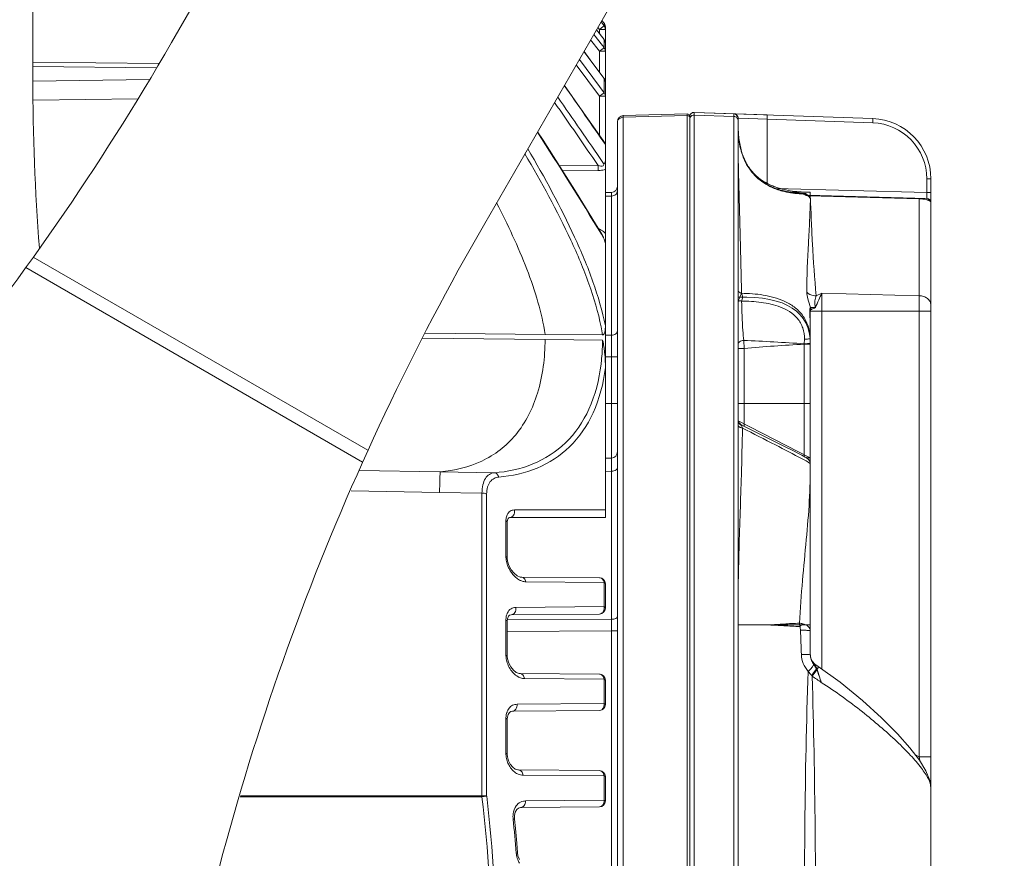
# Model space of a CAD drawing. Header units: millimetres. Extents: x 29035 to 30443, y 1864 to 2860.
# Tile 20 of 56: x 29780 to 29861, y 2496 to 2566. Entities that reach past the tile are written whole.
import ezdxf

# ---------------------------------------------------------------- set-up
doc = ezdxf.new("R2010")
doc.units = ezdxf.units.MM
doc.layers.add('\\M+5CFB8\\M+5CAB5\\M+5CFDF', color=7, linetype='Continuous', lineweight=13)
doc.dimstyles.new('ISO-25', dxfattribs={"dimtxt": 13, "dimasz": 12, "dimexe": 3.5, "dimexo": 0, "dimgap": 3.5, "dimtad": 1, "dimtxsty": 'Standard', "dimcen": 2.5, "dimadec": 0, "dimazin": 0, "dimtfac": 1, "dimtmove": 0, "dimatfit": 3, "dimfxl": 0, "dimarcsym": 0})

# ---------------------------------------------------------------- blocks, each defined once
blk = doc.blocks.new('*D8')
at = {"layer": '\\M+5CFB8\\M+5CAB5\\M+5CFDF', "color": 0, "lineweight": -2}
for p, q in [((29772.078, 2640.963), (29922.992, 2640.963)), ((29919.492, 2628.963), (29919.492, 2409.963)), ((29735.101, 2397.963), (29922.992, 2397.963))]:
    blk.add_line(p, q, dxfattribs=at)
at = {"layer": '\\M+5CFB8\\M+5CAB5\\M+5CFDF', "color": 0}
for points in [[(29917.492, 2628.963), (29921.492, 2628.963), (29919.492, 2640.963)], [(29917.492, 2409.963), (29921.492, 2409.963), (29919.492, 2397.963)]]:
    blk.add_solid(points, dxfattribs=at)
at = {"layer": 'Defpoints', "color": 0}
for p in [(29772.078, 2640.963), (29735.101, 2397.963), (29919.492, 2397.963)]:
    blk.add_point(p, dxfattribs=at)
at = {"layer": '\\M+5CFB8\\M+5CAB5\\M+5CFDF', "color": 0, "insert": (29909.492, 2519.463), "char_height": 13, "attachment_point": 5, "rotation": 90}
blk.add_mtext('243mm', dxfattribs=at)

msp = doc.modelspace()

# ---------------------------------------------------------------- linework, layer by layer
at = {"layer": '\\M+5CFB8\\M+5CAB5\\M+5CFDF'}
for p, q in [((29780.623, 2560.963), (29780.623, 2640.963)), ((29792.133, 2563.879), (29832.133, 2633.161)), ((29818.114, 2548.879), (29858.114, 2618.161)), ((29828.014, 2565.281), (29827.764, 2565.594)), ((29827.836, 2565.719), (29828.014, 2565.497)), ((29827.383, 2564.933), (29828.014, 2564.127)), ((29828.017, 2564.129), (29827.384, 2564.937)), ((29827.632, 2564.97), (29827.499, 2565.136)), ((29827.935, 2565.214), (29827.632, 2564.97)), ((29827.632, 2564.97), (29827.632, 2564.621)), ((29828.123, 2564.97), (29827.632, 2564.97)), ((29828.014, 2565.281), (29827.957, 2565.232)), ((29828.014, 2565.497), (29828.014, 2565.281)), ((29828.123, 2524.463), (29828.123, 2565.185)), ((29827.632, 2563.162), (29826.9, 2564.098)), ((29827.883, 2563.633), (29827.164, 2564.554)), ((29828.017, 2564.129), (29828.014, 2564.127)), ((29828.014, 2564.127), (29828.014, 2563.465)), ((29826.343, 2563.132), (29828.014, 2560.902)), ((29827.937, 2563.402), (29827.632, 2563.162)), ((29827.632, 2563.162), (29827.632, 2561.431)), ((29828.123, 2563.162), (29827.632, 2563.162)), ((29828.014, 2563.465), (29827.883, 2563.633)), ((29828.014, 2563.465), (29827.937, 2563.402)), ((29791.087, 2562.133), (29780.623, 2562.26)), ((29827.63, 2560.241), (29825.964, 2562.476)), ((29790.873, 2561.776), (29780.623, 2561.903)), ((29827.632, 2559.436), (29825.703, 2562.024)), ((29780.627, 2560.685), (29790.295, 2560.812)), ((29828.014, 2560.902), (29828.024, 2560.908)), ((29828.014, 2559.725), (29828.014, 2560.902)), ((29828.014, 2559.725), (29827.63, 2560.241)), ((29780.652, 2559.112), (29789.342, 2559.22)), ((29827.632, 2559.436), (29827.944, 2559.67)), ((29827.632, 2556.174), (29827.632, 2559.436)), ((29827.632, 2559.436), (29828.123, 2559.436)), ((29827.964, 2559.686), (29828.014, 2559.725)), ((29828.122, 2559.466), (29828.123, 2559.436)), ((29834.918, 2557.958), (29829.61, 2557.819)), ((29829.61, 2557.687), (29834.918, 2557.826)), ((29829.61, 2557.687), (29829.61, 2557.819)), ((29829.61, 2418.24), (29829.61, 2557.687)), ((29834.918, 2557.958), (29834.918, 2557.826)), ((29834.918, 2557.826), (29834.918, 2418.101)), ((29835.123, 2418.169), (29835.123, 2557.758)), ((29835.123, 2557.648), (29835.123, 2418.232)), ((29835.485, 2558.09), (29835.485, 2557.869)), ((29835.485, 2558.09), (29850.298, 2557.573)), ((29835.485, 2558.09), (29841.536, 2557.879)), ((29835.485, 2557.869), (29835.485, 2418.058)), ((29835.485, 2557.869), (29838.785, 2557.753)), ((29838.785, 2557.753), (29838.785, 2557.975)), ((29838.785, 2418.174), (29838.785, 2557.753)), ((29839.123, 2557.625), (29839.205, 2557.622)), ((29839.123, 2418.301), (29839.123, 2557.625)), ((29839.205, 2557.622), (29841.536, 2557.529)), ((29841.536, 2552.101), (29841.536, 2557.529)), ((29841.536, 2557.529), (29850.298, 2557.223)), ((29829.123, 2418.607), (29829.123, 2557.319)), ((29839.123, 2556.772), (29839.123, 2556.963)), ((29839.125, 2556.765), (29839.123, 2556.963)), ((29824.305, 2553.647), (29827.519, 2553.683)), ((29827.528, 2553.262), (29827.519, 2553.683)), ((29827.973, 2553.842), (29827.92, 2553.919)), ((29827.983, 2553.773), (29827.973, 2553.842)), ((29824.57, 2553.229), (29827.528, 2553.262)), ((29854.785, 2552.576), (29854.785, 2551.448)), ((29854.785, 2552.576), (29855.123, 2552.576)), ((29855.123, 2464.792), (29855.123, 2552.576)), ((29854.785, 2551.448), (29842.243, 2551.777)), ((29842.301, 2551.75), (29842.303, 2551.716)), ((29842.811, 2551.595), (29842.301, 2551.75)), ((29828.635, 2551.452), (29828.123, 2551.441)), ((29828.635, 2551.147), (29828.123, 2551.135)), ((29828.635, 2551.147), (29828.635, 2551.452)), ((29828.635, 2539.603), (29828.635, 2551.147)), ((29845.123, 2551.463), (29843.573, 2551.463)), ((29844.612, 2551.359), (29844.609, 2551.364)), ((29844.641, 2551.362), (29844.609, 2551.364)), ((29844.63, 2551.307), (29844.612, 2551.359)), ((29844.672, 2551.269), (29844.63, 2551.307)), ((29844.677, 2551.355), (29844.641, 2551.362)), ((29844.725, 2551.228), (29844.672, 2551.269)), ((29844.778, 2551.239), (29844.725, 2551.228)), ((29844.767, 2551.203), (29844.725, 2551.228)), ((29844.771, 2551.316), (29844.742, 2551.332)), ((29844.819, 2551.182), (29844.767, 2551.203)), ((29844.828, 2551.237), (29844.778, 2551.239)), ((29844.874, 2551.225), (29844.828, 2551.237)), ((29844.867, 2551.237), (29844.855, 2551.248)), ((29844.855, 2551.248), (29844.855, 2551.248)), ((29844.89, 2551.223), (29844.856, 2551.248)), ((29844.874, 2551.225), (29844.867, 2551.237)), ((29844.931, 2551.209), (29844.89, 2551.223)), ((29844.928, 2551.207), (29844.93, 2551.188)), ((29854.782, 2550.948), (29844.928, 2551.207)), ((29844.93, 2551.188), (29844.931, 2551.165)), ((29844.937, 2551.208), (29844.931, 2551.209)), ((29845.011, 2551.162), (29844.943, 2551.163)), ((29854.158, 2550.922), (29845.011, 2551.162)), ((29845.047, 2551.04), (29845.126, 2550.932)), ((29845.123, 2550.953), (29845.123, 2551.46)), ((29854.155, 2550.965), (29854.158, 2550.922)), ((29854.158, 2504.616), (29854.158, 2550.922)), ((29854.785, 2551.448), (29855.123, 2551.448)), ((29855.123, 2551.452), (29855.123, 2550.529)), ((29827.796, 2547.972), (29827.854, 2547.877)), ((29827.831, 2547.993), (29827.832, 2547.993)), ((29827.854, 2547.877), (29827.973, 2547.681)), ((29808.426, 2530.047), (29780.667, 2546.073)), ((29807.987, 2529.075), (29780.045, 2545.207)), ((29845.613, 2542.876), (29846.088, 2543.088)), ((29846.088, 2543.088), (29846.088, 2511.887)), ((29854.158, 2542.873), (29846.088, 2543.088)), ((29845.123, 2541.519), (29845.125, 2541.582)), ((29845.123, 2541.066), (29845.123, 2541.519)), ((29845.123, 2538.866), (29845.123, 2541.066)), ((29855.123, 2541.582), (29845.125, 2541.582)), ((29845.159, 2541.727), (29845.175, 2541.737)), ((29823.123, 2539.667), (29813.172, 2539.773)), ((29823.123, 2539.667), (29827.883, 2539.617)), ((29828.123, 2539.597), (29828.635, 2539.603)), ((29812.962, 2539.364), (29823.123, 2539.246)), ((29823.123, 2539.246), (29827.888, 2539.191)), ((29839.623, 2538.501), (29839.593, 2539.158)), ((29844.623, 2538.849), (29844.624, 2538.894)), ((29844.623, 2529.526), (29844.623, 2538.849)), ((29845.123, 2538.849), (29844.623, 2538.849)), ((29844.624, 2538.894), (29844.641, 2539.265)), ((29845.123, 2539.321), (29845.123, 2539.311)), ((29845.123, 2513.08), (29845.123, 2538.866)), ((29828.123, 2537.805), (29828.635, 2537.81)), ((29828.635, 2537.81), (29828.635, 2529.409)), ((29828.635, 2537.81), (29829.123, 2537.81)), ((29839.123, 2538.501), (29839.623, 2538.501)), ((29839.623, 2532.058), (29839.623, 2538.501)), ((29828.123, 2533.92), (29829.123, 2533.92)), ((29839.123, 2533.92), (29845.123, 2533.92)), ((29845.123, 2529.42), (29839.123, 2532.487)), ((29839.362, 2532.196), (29839.319, 2532.226)), ((29839.448, 2532.147), (29839.362, 2532.196)), ((29839.445, 2532.145), (29839.423, 2532.11)), ((29839.423, 2532.11), (29839.454, 2532.022)), ((29839.448, 2532.147), (29839.445, 2532.145)), ((29840.052, 2531.843), (29839.448, 2532.147)), ((29828.123, 2529.397), (29828.635, 2529.409)), ((29828.635, 2529.409), (29828.635, 2528.311)), ((29844.458, 2529.333), (29844.767, 2529.166)), ((29844.682, 2529.492), (29844.569, 2529.557)), ((29844.767, 2529.166), (29844.956, 2529.058)), ((29845.123, 2529.42), (29844.801, 2529.42)), ((29844.956, 2529.058), (29845.067, 2528.988)), ((29845.001, 2529.258), (29844.973, 2529.288)), ((29845.1, 2529.081), (29845.001, 2529.258)), ((29845.067, 2528.988), (29845.118, 2528.948)), ((29845.123, 2528.931), (29845.1, 2529.081)), ((29845.118, 2528.948), (29845.122, 2528.944)), ((29814.416, 2528.265), (29807.708, 2528.385)), ((29818.895, 2528.184), (29814.416, 2528.265)), ((29828.635, 2528.311), (29828.123, 2528.3)), ((29828.635, 2516.033), (29828.635, 2528.311)), ((29814.364, 2526.559), (29807.024, 2526.696)), ((29817.883, 2526.493), (29814.364, 2526.559)), ((29817.883, 2501.305), (29817.883, 2526.493)), ((29818.273, 2526.412), (29818.273, 2501.351)), ((29828.123, 2525.113), (29820.569, 2525.097)), ((29819.914, 2524.187), (29819.873, 2524.211)), ((29819.873, 2524.211), (29819.873, 2521.225)), ((29819.983, 2524.082), (29819.983, 2521.107)), ((29820.102, 2524.448), (29820.179, 2524.463)), ((29828.123, 2524.463), (29820.179, 2524.463)), ((29820.008, 2520.854), (29819.983, 2521.107)), ((29827.628, 2519.468), (29821.131, 2519.524)), ((29821.519, 2519.138), (29828.014, 2519.091)), ((29828.014, 2519.091), (29828.014, 2517.075)), ((29828.123, 2518.968), (29828.123, 2516.959)), ((29828.014, 2517.075), (29820.681, 2516.999)), ((29819.873, 2515.966), (29819.873, 2513.057)), ((29828.635, 2516.033), (29819.982, 2515.994)), ((29819.983, 2515.866), (29820.003, 2516.072)), ((29819.983, 2515.866), (29819.983, 2512.967)), ((29820.17, 2516.364), (29820.296, 2516.395)), ((29827.628, 2516.459), (29820.295, 2516.395)), ((29828.635, 2515.058), (29828.635, 2516.033)), ((29844.24, 2515.415), (29844.213, 2515.705)), ((29819.983, 2515.018), (29828.635, 2515.058)), ((29828.635, 2460.868), (29828.635, 2515.058)), ((29829.123, 2515.058), (29828.635, 2515.058)), ((29839.123, 2515.564), (29845.123, 2515.564)), ((29845.504, 2512.307), (29845.301, 2512.522)), ((29845.426, 2512.266), (29845.314, 2512.451)), ((29845.67, 2511.829), (29845.276, 2511.306)), ((29845.467, 2512.197), (29845.426, 2512.266)), ((29845.638, 2511.909), (29845.467, 2512.197)), ((29845.781, 2512.107), (29845.504, 2512.307)), ((29845.67, 2511.829), (29845.638, 2511.91)), ((29845.693, 2511.89), (29846.032, 2510.786)), ((29847.601, 2510.802), (29845.781, 2512.107)), ((29827.628, 2511.468), (29821.02, 2511.525)), ((29821.406, 2511.109), (29828.014, 2511.059)), ((29828.014, 2511.059), (29828.014, 2509.043)), ((29828.123, 2510.968), (29828.123, 2508.959)), ((29845.276, 2511.306), (29845.234, 2511.352)), ((29820.273, 2508.369), (29820.406, 2508.396)), ((29827.628, 2508.459), (29820.406, 2508.396)), ((29828.014, 2509.043), (29820.792, 2508.972)), ((29819.873, 2507.797), (29819.873, 2504.888)), ((29819.983, 2507.727), (29819.997, 2507.91)), ((29819.983, 2507.727), (29819.983, 2504.828)), ((29853.84, 2504.772), (29854.158, 2504.616)), ((29854.197, 2504.299), (29854.158, 2504.616)), ((29855.123, 2504.616), (29854.158, 2504.616)), ((29820.908, 2503.526), (29827.628, 2503.468)), ((29821.294, 2503.081), (29828.014, 2503.028)), ((29828.014, 2503.028), (29828.014, 2501.011)), ((29828.123, 2502.968), (29828.123, 2500.959)), ((29817.883, 2501.305), (29797.822, 2501.305)), ((29817.883, 2501.379), (29797.846, 2501.379)), ((29817.883, 2501.305), (29818.273, 2501.351)), ((29828.014, 2501.011), (29821.485, 2500.949)), ((29827.628, 2500.459), (29821.099, 2500.402)), ((29820.575, 2499.445), (29820.468, 2499.434)), ((29820.835, 2496.639), (29820.727, 2496.631))]:
    msp.add_line(p, q, dxfattribs=at)
for points in [[(29828.024, 2560.908), (29827.09, 2562.155), (29826.348, 2563.143)], [(29828.123, 2555.467), (29826.01, 2558.505), (29824.725, 2560.331)], [(29842.301, 2551.75), (29841.513, 2552.111), (29840.604, 2552.785), (29839.911, 2553.658), (29839.441, 2554.705), (29839.183, 2555.913), (29839.125, 2556.765)], [(29827.831, 2547.993), (29825.713, 2551.422), (29822.953, 2555.784), (29822.502, 2556.481)], [(29844.609, 2551.364), (29843.785, 2551.427), (29842.811, 2551.595)], [(29844.742, 2551.332), (29844.711, 2551.345), (29844.677, 2551.355)], [(29844.821, 2551.281), (29844.797, 2551.299), (29844.771, 2551.316)], [(29844.855, 2551.248), (29844.84, 2551.264), (29844.821, 2551.281)], [(29844.569, 2529.557), (29844.427, 2529.635), (29844.252, 2529.728), (29844.041, 2529.838), (29843.796, 2529.964), (29843.517, 2530.105), (29843.208, 2530.261), (29842.873, 2530.43), (29840.052, 2531.843)], [(29844.973, 2529.288), (29844.905, 2529.348), (29844.843, 2529.393), (29844.771, 2529.439), (29844.682, 2529.492)], [(29819.983, 2524.082), (29819.998, 2524.249), (29820.053, 2524.399), (29820.102, 2524.448)], [(29821.131, 2519.524), (29821.066, 2519.531), (29820.815, 2519.63), (29820.545, 2519.844), (29820.304, 2520.139), (29820.119, 2520.487), (29820.008, 2520.854)], [(29820.003, 2516.072), (29820.078, 2516.271), (29820.17, 2516.364)], [(29820.099, 2512.391), (29820.002, 2512.74), (29819.983, 2512.967)], [(29845.301, 2512.522), (29845.168, 2512.795), (29845.123, 2513.092)], [(29821.02, 2511.525), (29820.961, 2511.53), (29820.731, 2511.612), (29820.486, 2511.798), (29820.267, 2512.067), (29820.099, 2512.391)], [(29855.123, 2502.051), (29855.038, 2502.657), (29854.715, 2503.46), (29854.168, 2504.347), (29853.384, 2505.362), (29852.345, 2506.524), (29851.038, 2507.837), (29849.452, 2509.282), (29847.601, 2510.802)], [(29819.997, 2507.91), (29820.062, 2508.137), (29820.162, 2508.29), (29820.273, 2508.369)], [(29820.084, 2504.29), (29819.999, 2504.618), (29819.983, 2504.828)], [(29820.909, 2503.526), (29820.86, 2503.529), (29820.651, 2503.596), (29820.432, 2503.754), (29820.235, 2503.993), (29820.084, 2504.29)], [(29820.644, 2500.024), (29820.77, 2500.238), (29820.918, 2500.358), (29821.078, 2500.401), (29821.1, 2500.402)], [(29820.575, 2499.445), (29820.575, 2499.735), (29820.644, 2500.024)], [(29820.835, 2496.639), (29820.768, 2497.443), (29820.655, 2498.666), (29820.575, 2499.445)], [(29820.99, 2496.092), (29820.872, 2496.41), (29820.835, 2496.639)]]:
    msp.add_lwpolyline(points, dxfattribs=at)
for centre, radius, start, end in [((29822.627, 2571.679), 8.365, 309.38065, 309.57789), ((29827.622, 2565.184), 0.501, 26.03378, 38.67375), ((29602.873, 2673.149), 218.538, 311.31066, 330), ((29964.085, 2560.963), 183.462, 180, 184.41851), ((29212.469, 2129.943), 748.375, 34.648525, 35.104709), ((29255.848, 2163.113), 692.818, 34.338615, 34.885247), ((29822.539, 2566.738), 8.898, 307.40313, 307.57266), ((29827.623, 2559.436), 0.5, 0.00061, 4.00085), ((29252.751, 2160.564), 696.348, 34.370693, 34.893535), ((29829.623, 2557.319), 0.5, 91.49978, 179.99169), ((29834.923, 2557.758), 0.2, 359.99752, 91.5), ((29835.473, 2557.74), 0.35, 88.00023, 179.99334), ((29835.473, 2557.74), 0.35, 88.00023, 179.99334), ((29838.773, 2557.625), 0.35, 0.00079, 88.0225), ((29838.623, 2557.48), 0.5, 29.33887, 42.89895), ((29838.623, 2557.48), 0.5, 29.34049, 42.89895), ((29850.123, 2552.576), 5, 0, 88), ((29850.123, 2552.576), 5, 0, 88), ((30028.127, 2557.095), 189.004, 180.098, 181.58893), ((29848.097, 2556.942), 8.973, 181.1296, 183.95382), ((29848.428, 2556.951), 9.305, 181.14693, 182.58028), ((29850.135, 2552.576), 4.65, 0.00049, 87.99951), ((29458.59, 2322.571), 432.572, 31.40407, 32.72904), ((29847.307, 2556.89), 8.182, 183.97558, 185.48052), ((29846.834, 2556.845), 7.707, 185.4808, 187.00361), ((29844.51, 2556.376), 5.332, 197.56573, 198.91379), ((29843.485, 2555.916), 4.206, 209.73153, 216.71159), ((29843.375, 2555.836), 4.069, 216.7389, 220.34957), ((29828.623, 2551.952), 0.5, 271.30027, 0.01203), ((29844.127, 2557.206), 5.639, 246.71236, 251.34343), ((29844.371, 2557.929), 6.402, 251.34285, 255.54998), ((29845.336, 2565.138), 13.849, 265.23712, 267.07853), ((29845.086, 2562.727), 11.263, 265.49581, 268.97993), ((29844.945, 2551.35), 0.144, 240.30567, 254.32866), ((29845.122, 2564.167), 12.704, 268.93366, 270.00534), ((29844.945, 2551.349), 0.143, 254.39135, 268.46703), ((29854.072, 2547.747), 3.176, 84.60945, 88.44126), ((29854.773, 2550.599), 0.35, 0, 88.5), ((29854.623, 2550.452), 0.5, 45.04354, 58.99949), ((29854.623, 2550.452), 0.5, 45.04354, 58.99916), ((30007.373, 2439.61), 218.538, 150, 168.68934), ((29827.068, 2547.433), 0.939, 18.51542, 22.09969), ((29827.247, 2547.492), 0.75, 14.57084, 18.52418), ((29827.062, 2547.054), 1.45, 42.95326, 47.66378), ((29844.646, 2541.721), 0.529, 1.68713, 19.54478), ((29845.925, 2541.713), 0.848, 177.80998, 179.9888), ((29846.165, 2541.714), 1.088, 180.06801, 181.91682), ((29844.744, 2541.558), 0.383, 20.66472, 29.36574), ((29754.371, 2538.726), 90.754, 1.49673, 1.86423), ((29762.674, 2538.939), 82.449, 0.58676, 1.49899), ((29811.013, 2537.009), 17.071, 8.7845, 11.08214), ((29457.919, 2538.706), 370.716, 359.86148, 0.13852), ((29760.203, 2538.913), 84.92, 0.4101, 0.58726), ((29759.833, 2538.908), 85.29, 0.28683, 0.41177), ((29849.628, 2431.133), 107.832, 92.66007, 95.32348), ((29839.623, 2532.624), 0.5, 180.00006, 232.56375), ((29839.275, 2532.166), 0.152, 180.01223, 185.737), ((29839.088, 2531.923), 0.383, 29.18583, 31.86315), ((29828.311, 2528.264), 11.759, 17.99532, 18.63713), ((29828.623, 2529.909), 0.5, 271.30023, 0.01035), ((29844.626, 2528.935), 0.495, 25.47531, 40.72035), ((29845.038, 2528.93), 0.0851, 0.08394, 9.20703), ((29821.356, 2524.213), 1.483, 174.65422, 180.06398), ((29821.675, 2520.525), 1.411, 241.64642, 246.4261), ((29827.623, 2518.968), 0.5, 0, 89.5), ((29820.906, 2516.105), 1.014, 153.61621, 155.40687), ((29827.623, 2516.959), 0.5, 270.5, 360), ((29821.505, 2515.967), 1.631, 174.55902, 180.05049), ((29804.541, 2558.333), 58.463, 312.76903, 313.11466), ((29437.933, 2499.668), 406.669, 1.89382, 2.17712), ((29846.196, 2513.081), 1.072, 180.02944, 188.32542), ((29846.232, 2513.087), 1.109, 188.33835, 195.68727), ((29846.076, 2513.022), 1.195, 248.52444, 251.31875), ((29848.109, 2513.394), 2.847, 210.26961, 211.91325), ((29821.54, 2512.451), 1.363, 240.83703, 245.43528), ((29827.623, 2510.968), 0.5, 0.00006, 89.5), ((29827.623, 2508.959), 0.5, 270.5, 0), ((29821.629, 2507.798), 1.756, 174.90719, 180.03121), ((29821.827, 2504.891), 1.954, 180.07987, 189.09314), ((29821.974, 2504.914), 2.102, 189.08068, 200.89841), ((29827.623, 2502.968), 0.5, 0.00001, 89.5), ((29707.022, 2487.963), 111.661, 353.13771, 6.86229), ((29706.634, 2487.963), 112.44, 353.16155, 6.83845), ((29827.623, 2500.959), 0.5, 270.5, 0), ((29709.17, 2487.741), 111.911, 4.55611, 5.99764), ((29822.712, 2496.79), 1.991, 184.60149, 197.13262)]:
    msp.add_arc(centre, radius, start, end, dxfattribs=at)
for points in [[(29828.123, 2564.97), (29828.123, 2565.08), (29828.083, 2565.195), (29828.014, 2565.281)], [(29828.123, 2565.185), (29828.123, 2565.26), (29828.106, 2565.336), (29828.073, 2565.404)], [(29828.123, 2563.821), (29828.123, 2563.929), (29828.082, 2564.043), (29828.014, 2564.127)], [(29828.017, 2564.129), (29828.084, 2564.043), (29828.123, 2563.929), (29828.123, 2563.821)], [(29828.123, 2563.162), (29828.123, 2563.269), (29828.082, 2563.382), (29828.014, 2563.465)], [(29828.014, 2560.902), (29828.081, 2560.822), (29828.123, 2560.713), (29828.123, 2560.608)], [(29828.123, 2560.608), (29828.123, 2560.714), (29828.087, 2560.824), (29828.024, 2560.908)], [(29828.014, 2559.725), (29828.075, 2559.654), (29828.116, 2559.559), (29828.122, 2559.466)], [(29829.123, 2557.242), (29829.123, 2557.318), (29829.147, 2557.397), (29829.188, 2557.461)], [(29829.188, 2557.461), (29829.231, 2557.529), (29829.295, 2557.586), (29829.366, 2557.623)], [(29829.366, 2557.623), (29829.44, 2557.663), (29829.526, 2557.685), (29829.61, 2557.687)], [(29834.918, 2557.826), (29834.984, 2557.828), (29835.059, 2557.793), (29835.096, 2557.738)], [(29835.096, 2557.738), (29835.113, 2557.712), (29835.123, 2557.68), (29835.123, 2557.648)], [(29835.305, 2557.831), (29835.361, 2557.857), (29835.424, 2557.87), (29835.485, 2557.869)], [(29839.427, 2554.767), (29839.316, 2555.118), (29839.235, 2555.498), (29839.185, 2555.905)], [(29839.833, 2553.83), (29839.689, 2554.083), (29839.566, 2554.355), (29839.466, 2554.648)], [(29827.937, 2553.668), (29827.967, 2553.692), (29827.983, 2553.735), (29827.983, 2553.773)], [(29841.898, 2552.026), (29841.239, 2552.311), (29840.698, 2552.702), (29840.273, 2553.201)], [(29842.807, 2551.557), (29842.637, 2551.601), (29842.468, 2551.654), (29842.303, 2551.716)], [(29844.202, 2551.498), (29843.686, 2551.54), (29843.21, 2551.617), (29842.774, 2551.729)], [(29844.186, 2551.337), (29843.722, 2551.376), (29843.258, 2551.439), (29842.807, 2551.557)], [(29844.715, 2551.311), (29844.687, 2551.314), (29844.658, 2551.312), (29844.63, 2551.307)], [(29844.792, 2551.291), (29844.768, 2551.302), (29844.741, 2551.308), (29844.715, 2551.311)], [(29844.855, 2551.248), (29844.837, 2551.266), (29844.815, 2551.28), (29844.792, 2551.291)], [(29844.943, 2551.164), (29844.901, 2551.165), (29844.859, 2551.17), (29844.819, 2551.182)], [(29827.832, 2547.993), (29827.872, 2547.927), (29827.909, 2547.858), (29827.938, 2547.786)], [(29839.123, 2542.754), (29843.123, 2542.846), (29845.123, 2541.551), (29845.123, 2538.871)], [(29845.123, 2541.519), (29845.123, 2541.574), (29845.106, 2541.631), (29845.078, 2541.678)], [(29845.125, 2541.582), (29845.123, 2541.62), (29845.115, 2541.657), (29845.102, 2541.693)], [(29839.16, 2532.352), (29839.136, 2532.404), (29839.123, 2532.463), (29839.123, 2532.52)], [(29839.17, 2532.048), (29839.146, 2532.077), (29839.128, 2532.113), (29839.124, 2532.15)], [(29839.265, 2532.208), (29839.221, 2532.248), (29839.185, 2532.298), (29839.16, 2532.352)], [(29839.423, 2532.11), (29839.365, 2532.133), (29839.311, 2532.166), (29839.265, 2532.208)], [(29839.319, 2532.226), (29839.356, 2532.198), (29839.389, 2532.165), (29839.414, 2532.125)], [(29845.122, 2528.944), (29845.121, 2529.014), (29845.103, 2529.085), (29845.073, 2529.148)], [(29819.971, 2524.705), (29819.945, 2524.65), (29819.925, 2524.593), (29819.911, 2524.534)], [(29819.911, 2524.534), (29819.896, 2524.474), (29819.886, 2524.413), (29819.88, 2524.351)], [(29819.873, 2521.225), (29819.873, 2521.124), (29819.883, 2521.023), (29819.899, 2520.923)], [(29819.899, 2520.923), (29819.923, 2520.777), (29819.963, 2520.633), (29820.015, 2520.494)], [(29827.854, 2516.548), (29827.793, 2516.495), (29827.709, 2516.46), (29827.628, 2516.459)], [(29827.999, 2516.781), (29827.975, 2516.693), (29827.923, 2516.609), (29827.854, 2516.548)], [(29828.014, 2517.076), (29828.025, 2516.978), (29828.026, 2516.876), (29827.999, 2516.781)], [(29844.213, 2515.705), (29844.308, 2515.692), (29844.404, 2515.677), (29844.498, 2515.655)], [(29819.873, 2513.057), (29819.873, 2512.954), (29819.882, 2512.85), (29819.899, 2512.749)], [(29819.899, 2512.749), (29819.923, 2512.6), (29819.963, 2512.453), (29820.017, 2512.313)], [(29845.314, 2512.451), (29845.251, 2512.556), (29845.197, 2512.669), (29845.164, 2512.787)], [(29845.234, 2511.352), (29845.132, 2511.463), (29845.036, 2511.58), (29844.951, 2511.704)], [(29846.032, 2510.786), (29845.786, 2510.968), (29845.527, 2511.132), (29845.276, 2511.306)], [(29827.844, 2508.542), (29827.785, 2508.492), (29827.705, 2508.46), (29827.628, 2508.459)], [(29827.988, 2508.761), (29827.961, 2508.678), (29827.91, 2508.599), (29827.844, 2508.542)], [(29828.014, 2509.044), (29828.02, 2508.949), (29828.017, 2508.851), (29827.988, 2508.761)], [(29828.014, 2501.011), (29828.016, 2500.92), (29828.008, 2500.826), (29827.977, 2500.741)], [(29820.473, 2499.869), (29820.454, 2499.725), (29820.453, 2499.578), (29820.468, 2499.434)]]:
    msp.add_open_spline(points, degree=3, dxfattribs=at)
for points, knots in [([(29835.123, 2557.558), (29835.123, 2557.613), (29835.16, 2557.729), (29835.253, 2557.805), (29835.305, 2557.831)], [0, 0, 0, 0, 0.486231, 1, 1, 1, 1]), ([(29839.123, 2557.442), (29839.123, 2557.521), (29839.043, 2557.69), (29838.871, 2557.75), (29838.785, 2557.753)], [0, 0, 0, 0, 0.479554, 1, 1, 1, 1]), ([(29841.536, 2557.529), (29841.538, 2557.574), (29841.54, 2557.656), (29841.542, 2557.754), (29841.541, 2557.815), (29841.541, 2557.85), (29841.538, 2557.865), (29841.538, 2557.879), (29841.536, 2557.879)], [0, 0, 0, 0, 0.38155, 0.706004, 0.830161, 0.922354, 0.979475, 1, 1, 1, 1]), ([(29850.298, 2557.223), (29850.299, 2557.268), (29850.301, 2557.35), (29850.303, 2557.448), (29850.302, 2557.51), (29850.303, 2557.544), (29850.299, 2557.559), (29850.3, 2557.573), (29850.298, 2557.573)], [0, 0, 0, 0, 0.381549, 0.706003, 0.830161, 0.922354, 0.979475, 1, 1, 1, 1]), ([(29842.303, 2551.716), (29841.823, 2551.898), (29840.901, 2552.39), (29839.861, 2553.563), (29839.286, 2555.006), (29839.156, 2556.024), (29839.133, 2556.532)], [0, 0, 0, 0, 0.25147, 0.501611, 0.750698, 1, 1, 1, 1]), ([(29828.123, 2540.369), (29827.878, 2541.612), (29827.134, 2544.122), (29825.059, 2549.078), (29823.088, 2552.686), (29821.688, 2555.066)], [0, 0, 0, 0, 0.23601, 0.485629, 1, 1, 1, 1]), ([(29827.765, 2540.291), (29827.528, 2541.505), (29826.796, 2543.955), (29824.753, 2548.791), (29822.815, 2552.313), (29821.441, 2554.637)], [0, 0, 0, 0, 0.235736, 0.485374, 1, 1, 1, 1]), ([(29827.519, 2553.683), (29827.591, 2553.659), (29827.725, 2553.622), (29827.885, 2553.627), (29827.937, 2553.668)], [0, 0, 0, 0, 0.537183, 1, 1, 1, 1]), ([(29827.528, 2553.262), (29827.581, 2553.263), (29827.783, 2553.272), (29827.989, 2553.312), (29828.123, 2553.377)], [0, 0, 0, 0, 0.264391, 1, 1, 1, 1]), ([(29827.973, 2553.842), (29828.015, 2553.84), (29828.117, 2553.897), (29828.123, 2554.004), (29828.123, 2554.059)], [0, 0, 0, 0, 0.437679, 1, 1, 1, 1]), ([(29839.413, 2543.076), (29839.388, 2544.612), (29839.325, 2547.539), (29839.233, 2550.464), (29839.196, 2551.854)], [0, 0, 0, 0, 0.524985, 1, 1, 1, 1]), ([(29828.635, 2551.146), (29828.758, 2551.149), (29829.004, 2551.231), (29829.123, 2551.473), (29829.123, 2551.585)], [0, 0, 0, 0, 0.52267, 1, 1, 1, 1]), ([(29845.127, 2550.934), (29845.12, 2550.335), (29845.067, 2549.1), (29844.921, 2546.512), (29844.818, 2544.519), (29844.838, 2543.163)], [0, 0, 0, 0, 0.230855, 0.476876, 1, 1, 1, 1]), ([(29844.928, 2551.207), (29844.918, 2551.207), (29844.9, 2551.207), (29844.875, 2551.215), (29844.874, 2551.225)], [0, 0, 0, 0, 0.509539, 1, 1, 1, 1]), ([(29844.943, 2551.163), (29844.956, 2551.155), (29844.999, 2551.121), (29845.026, 2551.073), (29845.047, 2551.04)], [0, 0, 0, 0, 0.279974, 1, 1, 1, 1]), ([(29845.012, 2551.204), (29845.013, 2551.204), (29845.011, 2551.197), (29845.021, 2551.19), (29844.997, 2551.172), (29844.983, 2551.168), (29844.972, 2551.163)], [0, 0, 0, 0, 0.046149, 0.199881, 0.474795, 1, 1, 1, 1]), ([(29845.126, 2550.932), (29845.161, 2550.334), (29845.205, 2549.086), (29845.325, 2546.398), (29845.484, 2544.312), (29845.613, 2542.876)], [0, 0, 0, 0, 0.222764, 0.463945, 1, 1, 1, 1]), ([(29854.613, 2550.876), (29854.594, 2550.879), (29854.514, 2550.893), (29854.433, 2550.903), (29854.37, 2550.909)], [0, 0, 0, 0, 0.231226, 1, 1, 1, 1]), ([(29855.123, 2550.599), (29855.123, 2550.661), (29855.011, 2550.755), (29854.832, 2550.826), (29854.694, 2550.86), (29854.613, 2550.876)], [0, 0, 0, 0, 0.308433, 0.59146, 1, 1, 1, 1]), ([(29854.785, 2551.448), (29854.787, 2551.384), (29854.788, 2551.267), (29854.789, 2551.127), (29854.787, 2551.039), (29854.788, 2550.99), (29854.783, 2550.969), (29854.786, 2550.948), (29854.782, 2550.948)], [0, 0, 0, 0, 0.382728, 0.707116, 0.83129, 0.92364, 0.980398, 1, 1, 1, 1]), ([(29819.1, 2550.573), (29820.022, 2548.784), (29821.289, 2546.079), (29822.567, 2542.402), (29822.98, 2540.566), (29823.123, 2539.667)], [0, 0, 0, 0, 0.517562, 0.765985, 1, 1, 1, 1]), ([(29827.553, 2548.447), (29827.599, 2548.425), (29827.771, 2548.335), (29827.933, 2548.223), (29828.038, 2548.127)], [0, 0, 0, 0, 0.262895, 1, 1, 1, 1]), ([(29828.123, 2547.151), (29828.123, 2547.19), (29828.1, 2547.374), (29828.03, 2547.547), (29827.973, 2547.681)], [0, 0, 0, 0, 0.212057, 1, 1, 1, 1]), ([(29839.123, 2543.402), (29839.123, 2543.332), (29839.193, 2543.179), (29839.334, 2543.102), (29839.413, 2543.076)], [0, 0, 0, 0, 0.455742, 1, 1, 1, 1]), ([(29839.123, 2542.294), (29839.123, 2542.364), (29839.178, 2542.508), (29839.287, 2542.766), (29839.364, 2542.965), (29839.42, 2543.088)], [0, 0, 0, 0, 0.247653, 0.524519, 1, 1, 1, 1]), ([(29845.122, 2539.335), (29845.103, 2539.685), (29844.988, 2540.374), (29844.516, 2541.29), (29843.807, 2541.98), (29842.981, 2542.451), (29842.107, 2542.757), (29840.92, 2543.008), (29840.014, 2543.068), (29839.413, 2543.076)], [0, 0, 0, 0, 0.138251, 0.271451, 0.399123, 0.52262, 0.643565, 0.763077, 1, 1, 1, 1]), ([(29839.42, 2543.088), (29839.468, 2542.988), (29839.505, 2542.76), (29839.467, 2542.534), (29839.419, 2542.431)], [0, 0, 0, 0, 0.495402, 1, 1, 1, 1]), ([(29844.838, 2543.163), (29844.841, 2542.975), (29844.924, 2542.543), (29845.057, 2542.129), (29845.145, 2541.898)], [0, 0, 0, 0, 0.432399, 1, 1, 1, 1]), ([(29845.613, 2542.876), (29845.538, 2542.875), (29845.26, 2542.895), (29844.981, 2543.017), (29844.838, 2543.163)], [0, 0, 0, 0, 0.268499, 1, 1, 1, 1]), ([(29845.613, 2542.876), (29845.553, 2542.741), (29845.502, 2542.504), (29845.495, 2542.171), (29845.513, 2541.984), (29845.541, 2541.891)], [0, 0, 0, 0, 0.444386, 0.708634, 1, 1, 1, 1]), ([(29845.541, 2541.891), (29845.633, 2542.107), (29845.806, 2542.511), (29845.99, 2542.91), (29846.088, 2543.088)], [0, 0, 0, 0, 0.536702, 1, 1, 1, 1]), ([(29855.123, 2542.107), (29855.123, 2542.206), (29855.068, 2542.414), (29854.846, 2542.663), (29854.529, 2542.827), (29854.284, 2542.869), (29854.158, 2542.873)], [0, 0, 0, 0, 0.219324, 0.45744, 0.720245, 1, 1, 1, 1]), ([(29839.419, 2542.431), (29839.384, 2542.444), (29839.318, 2542.461), (29839.217, 2542.457), (29839.135, 2542.396), (29839.123, 2542.329), (29839.123, 2542.294)], [0, 0, 0, 0, 0.281196, 0.521556, 0.740637, 1, 1, 1, 1]), ([(29839.593, 2539.158), (29839.565, 2539.436), (29839.477, 2540.526), (29839.44, 2541.618), (29839.419, 2542.431)], [0, 0, 0, 0, 0.255897, 1, 1, 1, 1]), ([(29844.641, 2539.265), (29844.637, 2539.58), (29844.555, 2540.205), (29844.102, 2541.017), (29843.421, 2541.584), (29842.408, 2542.07), (29841.053, 2542.364), (29839.962, 2542.427), (29839.419, 2542.431)], [0, 0, 0, 0, 0.138254, 0.271022, 0.397827, 0.520902, 0.761625, 1, 1, 1, 1]), ([(29845.078, 2541.745), (29845.078, 2541.765), (29845.081, 2541.818), (29845.107, 2541.894), (29845.145, 2541.898)], [0, 0, 0, 0, 0.345778, 1, 1, 1, 1]), ([(29845.145, 2541.898), (29845.167, 2541.899), (29845.299, 2541.903), (29845.432, 2541.905), (29845.541, 2541.891)], [0, 0, 0, 0, 0.167391, 1, 1, 1, 1]), ([(29845.175, 2541.737), (29845.196, 2541.743), (29845.323, 2541.783), (29845.445, 2541.836), (29845.541, 2541.891)], [0, 0, 0, 0, 0.168161, 1, 1, 1, 1]), ([(29845.125, 2541.582), (29845.126, 2541.611), (29845.131, 2541.66), (29845.145, 2541.711), (29845.159, 2541.727)], [0, 0, 0, 0, 0.580608, 1, 1, 1, 1]), ([(29828.123, 2540.369), (29828.123, 2540.235), (29828.106, 2540.026), (29828.052, 2539.773), (29827.956, 2539.616), (29827.883, 2539.617)], [0, 0, 0, 0, 0.488453, 0.736812, 1, 1, 1, 1]), ([(29828.635, 2539.603), (29828.755, 2539.605), (29828.98, 2539.656), (29829.123, 2539.865), (29829.123, 2539.961)], [0, 0, 0, 0, 0.557499, 1, 1, 1, 1]), ([(29823.124, 2539.246), (29823.109, 2537.746), (29822.786, 2534.924), (29821.237, 2531.782), (29819.433, 2530.033), (29817.386, 2528.784), (29815.603, 2528.361), (29814.416, 2528.265)], [0, 0, 0, 0, 0.289512, 0.540454, 0.656579, 0.770197, 1, 1, 1, 1]), ([(29827.76, 2537.19), (29827.78, 2537.352), (29827.851, 2538.017), (29827.883, 2538.686), (29827.888, 2539.191)], [0, 0, 0, 0, 0.244936, 1, 1, 1, 1]), ([(29827.888, 2539.191), (29827.896, 2539.143), (29827.945, 2539.056), (29827.962, 2538.862), (29828.004, 2538.627), (29828.037, 2538.34), (29828.099, 2537.762), (29828.123, 2537.276), (29828.123, 2536.888)], [0, 0, 0, 0, 0.062901, 0.124804, 0.248756, 0.373023, 0.497652, 1, 1, 1, 1]), ([(29839.123, 2538.83), (29839.123, 2538.918), (29839.268, 2539.11), (29839.477, 2539.153), (29839.593, 2539.158)], [0, 0, 0, 0, 0.429129, 1, 1, 1, 1]), ([(29844.624, 2538.894), (29843.784, 2538.935), (29842.109, 2539.041), (29840.431, 2539.138), (29839.593, 2539.158)], [0, 0, 0, 0, 0.500662, 1, 1, 1, 1]), ([(29845.056, 2538.906), (29845.03, 2538.904), (29844.886, 2538.896), (29844.742, 2538.894), (29844.624, 2538.894)], [0, 0, 0, 0, 0.183549, 1, 1, 1, 1]), ([(29844.641, 2539.265), (29844.701, 2539.267), (29844.811, 2539.274), (29844.943, 2539.281), (29845.029, 2539.291), (29845.077, 2539.305), (29845.099, 2539.321), (29845.121, 2539.325), (29845.123, 2539.321)], [0, 0, 0, 0, 0.368006, 0.68236, 0.805962, 0.904417, 0.972257, 1, 1, 1, 1]), ([(29845.123, 2538.917), (29845.123, 2538.911), (29845.088, 2538.912), (29845.073, 2538.907), (29845.056, 2538.906)], [0, 0, 0, 0, 0.265434, 1, 1, 1, 1]), ([(29818.895, 2528.184), (29819.987, 2528.268), (29822.151, 2528.718), (29825.015, 2530.542), (29827.019, 2533.519), (29827.603, 2535.916), (29827.76, 2537.19)], [0, 0, 0, 0, 0.23833, 0.472353, 0.720552, 1, 1, 1, 1]), ([(29819.277, 2527.826), (29820.362, 2527.914), (29822.518, 2528.377), (29825.361, 2530.226), (29827.358, 2533.211), (29827.957, 2535.61), (29828.123, 2536.888)], [0, 0, 0, 0, 0.237034, 0.470679, 0.719564, 1, 1, 1, 1]), ([(29839.302, 2531.952), (29839.289, 2531.958), (29839.24, 2531.983), (29839.196, 2532.017), (29839.17, 2532.048)], [0, 0, 0, 0, 0.274772, 1, 1, 1, 1]), ([(29839.495, 2531.897), (29839.469, 2530.593), (29839.415, 2528.282), (29839.307, 2524.946), (29839.202, 2521.871), (29839.133, 2518.738), (29839.123, 2516.63), (29839.123, 2515.565)], [0, 0, 0, 0, 0.239528, 0.424424, 0.612869, 0.804571, 1, 1, 1, 1]), ([(29839.495, 2531.897), (29839.444, 2531.904), (29839.379, 2531.92), (29839.317, 2531.945), (29839.302, 2531.952)], [0, 0, 0, 0, 0.763336, 1, 1, 1, 1]), ([(29839.495, 2531.897), (29840.405, 2531.431), (29842.06, 2530.578), (29843.716, 2529.727), (29844.458, 2529.333)], [0, 0, 0, 0, 0.548772, 1, 1, 1, 1]), ([(29844.213, 2515.705), (29844.29, 2516.882), (29844.46, 2519.195), (29844.786, 2522.575), (29845.067, 2525.809), (29845.117, 2527.916), (29845.122, 2528.944)], [0, 0, 0, 0, 0.266603, 0.523931, 0.767721, 1, 1, 1, 1]), ([(29814.364, 2526.559), (29814.369, 2526.78), (29814.379, 2527.177), (29814.39, 2527.694), (29814.406, 2528.041), (29814.409, 2528.212), (29814.416, 2528.265)], [0, 0, 0, 0, 0.389035, 0.698979, 0.907278, 1, 1, 1, 1]), ([(29818.895, 2528.184), (29818.757, 2528.17), (29818.466, 2528.073), (29818.128, 2527.704), (29817.924, 2527.153), (29817.884, 2526.727), (29817.883, 2526.493)], [0, 0, 0, 0, 0.194109, 0.40885, 0.674187, 1, 1, 1, 1]), ([(29818.895, 2528.184), (29818.981, 2528.178), (29819.161, 2528.09), (29819.252, 2527.919), (29819.277, 2527.826)], [0, 0, 0, 0, 0.471349, 1, 1, 1, 1]), ([(29828.635, 2528.31), (29828.698, 2528.311), (29828.881, 2528.327), (29829.123, 2528.459), (29829.123, 2528.591)], [0, 0, 0, 0, 0.323201, 1, 1, 1, 1]), ([(29818.273, 2526.412), (29818.273, 2526.612), (29818.313, 2526.978), (29818.528, 2527.447), (29818.87, 2527.743), (29819.143, 2527.815), (29819.277, 2527.826)], [0, 0, 0, 0, 0.312808, 0.570668, 0.790086, 1, 1, 1, 1]), ([(29817.883, 2526.493), (29817.92, 2526.493), (29818.053, 2526.486), (29818.188, 2526.458), (29818.273, 2526.412)], [0, 0, 0, 0, 0.277583, 1, 1, 1, 1]), ([(29820.569, 2525.097), (29820.451, 2525.096), (29820.193, 2525.033), (29820.026, 2524.824), (29819.971, 2524.705)], [0, 0, 0, 0, 0.476009, 1, 1, 1, 1]), ([(29820.179, 2524.463), (29820.241, 2524.463), (29820.374, 2524.504), (29820.569, 2524.712), (29820.602, 2524.953), (29820.569, 2525.097)], [0, 0, 0, 0, 0.225073, 0.469572, 1, 1, 1, 1]), ([(29819.983, 2524.082), (29819.983, 2524.092), (29819.976, 2524.135), (29819.941, 2524.167), (29819.914, 2524.187)], [0, 0, 0, 0, 0.21562, 1, 1, 1, 1]), ([(29819.983, 2521.107), (29819.983, 2521.118), (29819.968, 2521.174), (29819.914, 2521.206), (29819.873, 2521.225)], [0, 0, 0, 0, 0.19588, 1, 1, 1, 1]), ([(29820.015, 2520.494), (29820.048, 2520.405), (29820.192, 2520.078), (29820.404, 2519.78), (29820.59, 2519.596)], [0, 0, 0, 0, 0.267331, 1, 1, 1, 1]), ([(29820.59, 2519.596), (29820.623, 2519.563), (29820.75, 2519.445), (29820.893, 2519.343), (29821.005, 2519.283)], [0, 0, 0, 0, 0.265004, 1, 1, 1, 1]), ([(29821.111, 2519.231), (29821.145, 2519.216), (29821.275, 2519.166), (29821.416, 2519.139), (29821.519, 2519.138)], [0, 0, 0, 0, 0.263612, 1, 1, 1, 1]), ([(29821.133, 2519.524), (29821.223, 2519.523), (29821.417, 2519.429), (29821.5, 2519.239), (29821.519, 2519.138)], [0, 0, 0, 0, 0.465628, 1, 1, 1, 1]), ([(29827.628, 2519.468), (29827.716, 2519.467), (29827.908, 2519.377), (29827.993, 2519.192), (29828.014, 2519.093)], [0, 0, 0, 0, 0.467124, 1, 1, 1, 1]), ([(29828.014, 2519.093), (29828.03, 2519.085), (29828.078, 2519.058), (29828.123, 2519.006), (29828.123, 2518.968)], [0, 0, 0, 0, 0.320858, 1, 1, 1, 1]), ([(29819.985, 2516.527), (29819.971, 2516.497), (29819.919, 2516.367), (29819.891, 2516.228), (29819.881, 2516.122)], [0, 0, 0, 0, 0.233111, 1, 1, 1, 1]), ([(29820.681, 2516.999), (29820.548, 2516.998), (29820.257, 2516.922), (29820.065, 2516.689), (29819.998, 2516.555)], [0, 0, 0, 0, 0.472193, 1, 1, 1, 1]), ([(29820.295, 2516.395), (29820.415, 2516.396), (29820.671, 2516.573), (29820.706, 2516.86), (29820.681, 2516.999)], [0, 0, 0, 0, 0.459002, 1, 1, 1, 1]), ([(29828.123, 2516.959), (29828.123, 2516.97), (29828.109, 2517.025), (29828.054, 2517.057), (29828.014, 2517.076)], [0, 0, 0, 0, 0.194554, 1, 1, 1, 1]), ([(29819.983, 2515.866), (29819.983, 2515.875), (29819.966, 2515.926), (29819.912, 2515.95), (29819.873, 2515.966)], [0, 0, 0, 0, 0.180958, 1, 1, 1, 1]), ([(29829.123, 2516.228), (29829.123, 2516.162), (29828.985, 2516.082), (29828.818, 2516.044), (29828.697, 2516.033), (29828.635, 2516.033)], [0, 0, 0, 0, 0.358641, 0.657452, 1, 1, 1, 1]), ([(29844.213, 2515.705), (29843.782, 2515.682), (29843.142, 2515.651), (29842.304, 2515.593), (29841.895, 2515.575), (29841.697, 2515.553)], [0, 0, 0, 0, 0.51356, 0.762032, 1, 1, 1, 1]), ([(29839.123, 2515.565), (29839.123, 2515.568), (29839.138, 2515.562), (29839.153, 2515.567), (29839.193, 2515.563), (29839.244, 2515.564), (29839.317, 2515.564), (29839.41, 2515.567), (29839.525, 2515.568), (29839.729, 2515.565), (29840.049, 2515.558), (29840.513, 2515.568), (29841.074, 2515.565), (29841.48, 2515.557), (29841.697, 2515.553)], [0, 0, 0, 0, 0.002508, 0.010422, 0.024318, 0.044812, 0.072594, 0.108376, 0.152918, 0.207007, 0.345866, 0.526853, 0.747511, 1, 1, 1, 1]), ([(29844.24, 2515.415), (29843.805, 2515.441), (29843.16, 2515.484), (29842.312, 2515.523), (29841.899, 2515.553), (29841.696, 2515.553)], [0, 0, 0, 0, 0.512927, 0.761635, 1, 1, 1, 1]), ([(29844.24, 2515.415), (29844.273, 2515.376), (29844.295, 2515.268), (29844.307, 2515.168), (29844.309, 2515.117)], [0, 0, 0, 0, 0.49827, 1, 1, 1, 1]), ([(29844.309, 2515.117), (29844.415, 2515.116), (29844.567, 2515.115), (29844.761, 2515.11), (29844.882, 2515.107), (29844.979, 2515.101), (29845.057, 2515.098), (29845.092, 2515.089), (29845.123, 2515.089), (29845.123, 2515.083)], [0, 0, 0, 0, 0.38864, 0.561158, 0.711005, 0.833235, 0.923899, 0.97979, 1, 1, 1, 1]), ([(29844.498, 2515.656), (29844.663, 2515.612), (29844.956, 2515.506), (29845.123, 2515.211), (29845.123, 2515.083)], [0, 0, 0, 0, 0.570572, 1, 1, 1, 1]), ([(29819.983, 2512.967), (29819.983, 2512.976), (29819.965, 2513.024), (29819.911, 2513.043), (29819.873, 2513.057)], [0, 0, 0, 0, 0.171195, 1, 1, 1, 1]), ([(29845.123, 2513.08), (29845.123, 2513.085), (29845.095, 2513.084), (29845.064, 2513.092), (29844.993, 2513.094), (29844.907, 2513.099), (29844.796, 2513.101), (29844.619, 2513.105), (29844.478, 2513.107), (29844.38, 2513.107)], [0, 0, 0, 0, 0.019529, 0.074324, 0.163313, 0.284131, 0.433066, 0.606119, 1, 1, 1, 1]), ([(29844.951, 2511.704), (29844.78, 2511.895), (29844.499, 2512.337), (29844.389, 2512.85), (29844.38, 2513.107)], [0, 0, 0, 0, 0.499122, 1, 1, 1, 1]), ([(29820.017, 2512.313), (29820.039, 2512.257), (29820.129, 2512.045), (29820.251, 2511.848), (29820.356, 2511.715)], [0, 0, 0, 0, 0.262051, 1, 1, 1, 1]), ([(29820.356, 2511.715), (29820.395, 2511.666), (29820.546, 2511.492), (29820.729, 2511.343), (29820.876, 2511.261)], [0, 0, 0, 0, 0.269641, 1, 1, 1, 1]), ([(29844.951, 2511.704), (29844.784, 2507.462), (29844.641, 2498.97), (29844.617, 2488.355), (29844.643, 2479.863), (29844.701, 2473.495), (29844.828, 2467.127), (29845.001, 2462.885), (29845.104, 2460.764)], [0, 0, 0, 0, 0.249983, 0.499997, 0.625006, 0.750007, 0.875, 1, 1, 1, 1]), ([(29845.33, 2512.126), (29845.306, 2512.095), (29845.186, 2511.949), (29845.056, 2511.811), (29844.951, 2511.704)], [0, 0, 0, 0, 0.209724, 1, 1, 1, 1]), ([(29845.638, 2511.909), (29845.612, 2511.871), (29845.479, 2511.684), (29845.343, 2511.499), (29845.234, 2511.352)], [0, 0, 0, 0, 0.201736, 1, 1, 1, 1]), ([(29845.426, 2512.266), (29845.421, 2512.256), (29845.392, 2512.208), (29845.358, 2512.162), (29845.33, 2512.126)], [0, 0, 0, 0, 0.193779, 1, 1, 1, 1]), ([(29845.504, 2512.307), (29845.479, 2512.327), (29845.538, 2512.167), (29845.574, 2512.1), (29845.625, 2512.004), (29845.651, 2511.959)], [0, 0, 0, 0, 0.250365, 0.596513, 1, 1, 1, 1]), ([(29846.032, 2510.787), (29846.001, 2510.878), (29845.883, 2511.226), (29845.765, 2511.574), (29845.67, 2511.829)], [0, 0, 0, 0, 0.259391, 1, 1, 1, 1]), ([(29845.693, 2511.89), (29845.71, 2511.917), (29845.738, 2511.964), (29845.783, 2512.027), (29845.793, 2512.06), (29845.816, 2512.082), (29845.812, 2512.085)], [0, 0, 0, 0, 0.42646, 0.74187, 0.934516, 1, 1, 1, 1]), ([(29820.974, 2511.211), (29821.009, 2511.195), (29821.147, 2511.14), (29821.297, 2511.11), (29821.406, 2511.109)], [0, 0, 0, 0, 0.26226, 1, 1, 1, 1]), ([(29821.02, 2511.525), (29821.114, 2511.524), (29821.315, 2511.419), (29821.392, 2511.217), (29821.406, 2511.109)], [0, 0, 0, 0, 0.462342, 1, 1, 1, 1]), ([(29827.628, 2511.468), (29827.72, 2511.467), (29827.92, 2511.365), (29827.998, 2511.166), (29828.014, 2511.061)], [0, 0, 0, 0, 0.46325, 1, 1, 1, 1]), ([(29828.014, 2511.061), (29828.03, 2511.055), (29828.072, 2511.037), (29828.123, 2510.999), (29828.123, 2510.968)], [0, 0, 0, 0, 0.349335, 1, 1, 1, 1]), ([(29845.276, 2511.306), (29845.406, 2507.095), (29845.549, 2498.671), (29845.594, 2486.034), (29845.507, 2473.397), (29845.308, 2464.974), (29845.14, 2460.765)], [0, 0, 0, 0, 0.249998, 0.499999, 0.750002, 1, 1, 1, 1]), ([(29846.032, 2510.786), (29847.212, 2510.036), (29849.362, 2508.468), (29851.799, 2506.391), (29853.401, 2504.8), (29854.295, 2503.771), (29854.895, 2502.894), (29855.123, 2502.302), (29855.123, 2502.052)], [0, 0, 0, 0, 0.327838, 0.622894, 0.749714, 0.857284, 0.941391, 1, 1, 1, 1]), ([(29819.98, 2508.376), (29819.967, 2508.344), (29819.917, 2508.208), (29819.89, 2508.064), (29819.88, 2507.954)], [0, 0, 0, 0, 0.236224, 1, 1, 1, 1]), ([(29820.122, 2508.628), (29820.108, 2508.609), (29820.052, 2508.53), (29820.007, 2508.444), (29819.98, 2508.376)], [0, 0, 0, 0, 0.238275, 1, 1, 1, 1]), ([(29820.792, 2508.972), (29820.668, 2508.97), (29820.406, 2508.912), (29820.203, 2508.735), (29820.122, 2508.628)], [0, 0, 0, 0, 0.479935, 1, 1, 1, 1]), ([(29820.406, 2508.396), (29820.521, 2508.397), (29820.768, 2508.564), (29820.809, 2508.836), (29820.792, 2508.972)], [0, 0, 0, 0, 0.457394, 1, 1, 1, 1]), ([(29828.123, 2508.959), (29828.123, 2508.967), (29828.105, 2509.014), (29828.051, 2509.031), (29828.014, 2509.044)], [0, 0, 0, 0, 0.16615, 1, 1, 1, 1]), ([(29819.983, 2507.727), (29819.983, 2507.742), (29819.942, 2507.777), (29819.901, 2507.789), (29819.873, 2507.797)], [0, 0, 0, 0, 0.350213, 1, 1, 1, 1]), ([(29819.983, 2504.828), (29819.983, 2504.842), (29819.939, 2504.872), (29819.901, 2504.881), (29819.873, 2504.888)], [0, 0, 0, 0, 0.333463, 1, 1, 1, 1]), ([(29820.01, 2504.164), (29820.03, 2504.112), (29820.113, 2503.916), (29820.226, 2503.734), (29820.325, 2503.613)], [0, 0, 0, 0, 0.26369, 1, 1, 1, 1]), ([(29820.325, 2503.613), (29820.357, 2503.573), (29820.485, 2503.429), (29820.637, 2503.306), (29820.759, 2503.236)], [0, 0, 0, 0, 0.267146, 1, 1, 1, 1]), ([(29820.908, 2503.526), (29821.005, 2503.525), (29821.214, 2503.409), (29821.285, 2503.194), (29821.294, 2503.081)], [0, 0, 0, 0, 0.459766, 1, 1, 1, 1]), ([(29827.628, 2503.468), (29827.724, 2503.467), (29827.931, 2503.353), (29828.003, 2503.14), (29828.014, 2503.028)], [0, 0, 0, 0, 0.460214, 1, 1, 1, 1]), ([(29820.759, 2503.236), (29820.802, 2503.211), (29820.969, 2503.127), (29821.157, 2503.082), (29821.294, 2503.081)], [0, 0, 0, 0, 0.264408, 1, 1, 1, 1]), ([(29828.014, 2503.028), (29828.042, 2503.021), (29828.08, 2503.012), (29828.123, 2502.982), (29828.123, 2502.968)], [0, 0, 0, 0, 0.668658, 1, 1, 1, 1]), ([(29818.273, 2501.351), (29818.247, 2501.356), (29818.118, 2501.375), (29817.987, 2501.379), (29817.883, 2501.379)], [0, 0, 0, 0, 0.204353, 1, 1, 1, 1]), ([(29828.123, 2500.959), (29828.123, 2500.972), (29828.077, 2500.998), (29828.041, 2501.006), (29828.014, 2501.011)], [0, 0, 0, 0, 0.317674, 1, 1, 1, 1]), ([(29820.872, 2500.704), (29820.821, 2500.657), (29820.612, 2500.423), (29820.504, 2500.11), (29820.473, 2499.869)], [0, 0, 0, 0, 0.220692, 1, 1, 1, 1]), ([(29821.485, 2500.949), (29821.431, 2500.949), (29821.208, 2500.928), (29820.997, 2500.818), (29820.872, 2500.704)], [0, 0, 0, 0, 0.24347, 1, 1, 1, 1]), ([(29821.099, 2500.402), (29821.21, 2500.403), (29821.447, 2500.559), (29821.496, 2500.818), (29821.485, 2500.949)], [0, 0, 0, 0, 0.456591, 1, 1, 1, 1]), ([(29827.977, 2500.741), (29827.949, 2500.663), (29827.859, 2500.524), (29827.701, 2500.46), (29827.628, 2500.459)], [0, 0, 0, 0, 0.530894, 1, 1, 1, 1]), ([(29820.809, 2496.204), (29820.821, 2496.166), (29820.869, 2496.024), (29820.934, 2495.888), (29820.991, 2495.792)], [0, 0, 0, 0, 0.259623, 1, 1, 1, 1])]:
    msp.add_open_spline(points, degree=3, knots=knots, dxfattribs=at)

# ---------------------------------------------------------------- dimensions: what is measured, and where the dimension line sits
dim = msp.add_linear_dim(base=(29919.492, 2397.963), p1=(29772.078, 2640.963), p2=(29735.101, 2397.963), angle=90, text='<>mm', dimstyle='ISO-25', dxfattribs=at)
dim.commit()
dim.dimension.update_dxf_attribs({"geometry": '*D8', "text_midpoint": (29909.492, 2519.463)})

doc.saveas('drawing.dxf')
